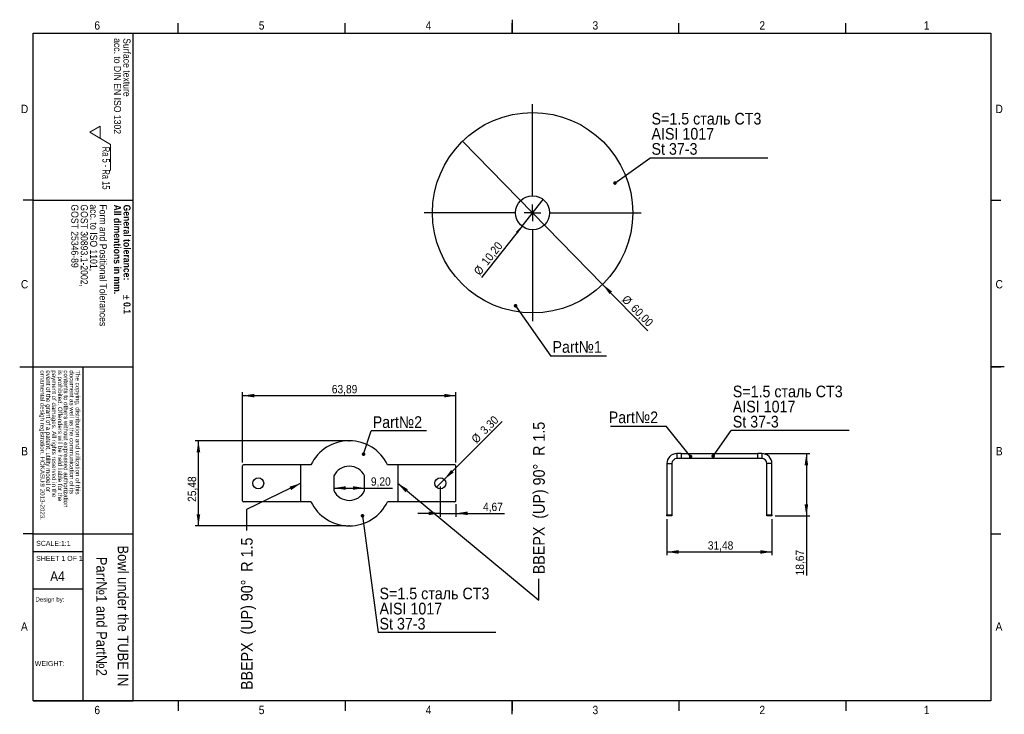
# Model space of a CAD drawing. Header units: millimetres. Extents: x 1 to 296, y 1 to 209.
import ezdxf

# ---------------------------------------------------------------- set-up
doc = ezdxf.new("R2010")
doc.units = ezdxf.units.MM
doc.header["$PDSIZE"] = -1
doc.linetypes.add('SLD-Осевая', pattern=[19.05, 15.24, -1.27, 1.27, -1.27])
doc.linetypes.add('SLD-Сплошная', pattern=[0])
doc.layers.add('ОСНОВНАЯ_НАДПИСЬ', color=7, linetype='SLD-Сплошная')
doc.layers.add('ЧЕРТЕЖ', color=7, linetype='SLD-Сплошная')
doc.styles.add('SLDTEXTSTYLE0', font='ARIAL.TTF', dxfattribs={"width": 0.7})
doc.styles.add('SLDTEXTSTYLE1', font='GOTHIC.TTF', dxfattribs={"width": 0.913})
doc.styles.add('SLDTEXTSTYLE2', font='GOTHICB.TTF', dxfattribs={"width": 0.913})
doc.styles.add('SLDTEXTSTYLE3', font='SEGOEUIB.TTF')
doc.styles.add('SLDTEXTSTYLE4', font='GOTHIC.TTF', dxfattribs={"width": 0.913, "bigfont": 'bigfont'})
doc.styles.get("Standard").update_dxf_attribs({"font": 'GOTHIC.TTF'})
doc.dimstyles.new('SLDDIMSTYLE0', dxfattribs={"dimtxt": 2.5, "dimasz": 3.5, "dimexe": 0, "dimexo": 0.0625, "dimtad": 1, "dimrnd": 1e-09, "dimzin": 12, "dimdsep": 46, "dimtxsty": 'SLDTEXTSTYLE1', "dimblk1": 'NONE', "dimsah": 1, "dimcen": 0, "dimadec": 0, "dimazin": 3, "dimtfac": 1, "dimtmove": 0, "dimatfit": 3, "dimldrblk": 'NONE', "dimfxl": 1, "dimfrac": 2, "dimtolj": 1, "dimtzin": 12, "dimarcsym": 0})
doc.dimstyles.new('SLDDIMSTYLE1', dxfattribs={"dimtxt": 0.18, "dimasz": 1.076923, "dimexe": 0, "dimexo": 0.0625, "dimgap": 0, "dimtad": 0, "dimtih": 1, "dimtoh": 1, "dimdec": 0, "dimrnd": 1e-09, "dimzin": 0, "dimdsep": 46, "dimtxsty": 'STANDARD', "dimblk1": 'DOT', "dimblk2": 'DOT', "dimsah": 1, "dimcen": 0.09, "dimadec": 0, "dimazin": 0, "dimtfac": 1.076923, "dimtdec": 0, "dimtofl": 0, "dimtmove": 0, "dimatfit": 3, "dimldrblk": 'DOT', "dimfxl": 1, "dimfrac": 2, "dimtolj": 1, "dimtzin": 0, "dimarcsym": 0})
doc.dimstyles.new('SLDDIMSTYLE2', dxfattribs={"dimtxt": 2.5, "dimasz": 3.5, "dimexe": 0, "dimexo": 0.0625, "dimtad": 1, "dimrnd": 1e-09, "dimzin": 12, "dimdsep": 46, "dimtxsty": 'SLDTEXTSTYLE1', "dimsah": 1, "dimcen": 0.09, "dimadec": 0, "dimazin": 3, "dimtfac": 1, "dimtofl": 0, "dimtmove": 0, "dimatfit": 3, "dimfxl": 1, "dimfrac": 2, "dimtolj": 1, "dimtzin": 12, "dimarcsym": 0})
doc.dimstyles.new('SLDDIMSTYLE3', dxfattribs={"dimtxt": 2.5, "dimasz": 3.5, "dimexe": 0, "dimexo": 0.0625, "dimtad": 1, "dimrnd": 1e-09, "dimzin": 12, "dimdsep": 46, "dimtxsty": 'SLDTEXTSTYLE1', "dimsah": 1, "dimcen": 0.09, "dimadec": 0, "dimazin": 3, "dimtfac": 1, "dimtmove": 0, "dimatfit": 0, "dimfxl": 1, "dimfrac": 2, "dimtolj": 1, "dimtzin": 12, "dimarcsym": 0})
doc.dimstyles.new('SLDDIMSTYLE4', dxfattribs={"dimtxt": 0.18, "dimasz": 3.5, "dimexe": 0, "dimexo": 0.0625, "dimgap": 0, "dimtad": 0, "dimtih": 1, "dimtoh": 1, "dimdec": 0, "dimrnd": 1e-09, "dimzin": 0, "dimdsep": 46, "dimtxsty": 'STANDARD', "dimsah": 1, "dimcen": 0.09, "dimadec": 0, "dimazin": 0, "dimtfac": 3.5, "dimtdec": 0, "dimtofl": 0, "dimtmove": 0, "dimatfit": 3, "dimfxl": 1, "dimfrac": 2, "dimtolj": 1, "dimtzin": 0, "dimarcsym": 0})

# ---------------------------------------------------------------- blocks, each defined once
blk = doc.blocks.new('SW_SFSYMBOL_0')
at = {"color": 7, "linetype": 'SLD-Сплошная', "lineweight": 18}
for p, q in [((-7.19, -5.14), (-1.13, 5.14)), ((-1.13, 5.14), (11.92, 5.14)), ((-7.19, -5.14), (-10.22, 0)), ((-4.16, 0), (-10.22, 0))]:
    blk.add_line(p, q, dxfattribs=at)
at = {"color": 7, "linetype": 'SLD-Сплошная', "lineweight": 18, "insert": (0, 4.79), "char_height": 3.7042, "attachment_point": 1, "style": 'SLDTEXTSTYLE0'}
blk.add_mtext('Ra 5 - Ra 15', dxfattribs=at)
blk = doc.blocks.new('SW_NOTE_0')
at = {"layer": 'ОСНОВНАЯ_НАДПИСЬ', "color": 0, "char_height": 1.3229, "attachment_point": 1, "rotation": 270, "style": 'SLDTEXTSTYLE1'}
for s, insert in [('ornamental desigh registration. HOKASU® 2013-2023.', (-8.89, 0)), ('event of the grant of a patent, utility model or ', (-7.13, 0)), ('payment of damages. All rights reserved in the', (-5.37, 0)), ('is prohibited. Offenders will be held liable for the', (-3.6, 0)), ('contents to others without expressed authorization', (-1.84, 0)), ('document as well as the communication of its', (-0.07, 0)), ('The copying, distribution and utilization of this', (1.69, 0))]:
    blk.add_mtext(s, dxfattribs=dict(at, insert=insert))
blk = doc.blocks.new('SW_NOTE_1')
at = {"layer": 'ОСНОВНАЯ_НАДПИСЬ', "color": 0, "attachment_point": 1, "rotation": 270}
for s, insert, char_height, style in [('All dimentions in mm.', (-0.2, 0), 2.1167, 'SLDTEXTSTYLE2'), ('General tolerance:  ', (2.7, 0), 2.1167, 'SLDTEXTSTYLE2'), ('0.1', (2.7, -29.2), 2.117, 'SLDTEXTSTYLE2'), ('%%p', (2.64, -26.95), 2.117, 'SLDTEXTSTYLE3')]:
    blk.add_mtext(s, dxfattribs=dict(at, insert=insert, char_height=char_height, style=style))
blk = doc.blocks.new('SW_NOTE_2')
at = {"layer": 'ОСНОВНАЯ_НАДПИСЬ', "color": 0, "char_height": 2.1167, "attachment_point": 1, "rotation": 270, "style": 'SLDTEXTSTYLE1'}
for s, insert in [('acc. to DIN EN ISO 1302', (-0.12, 0)), ('Surface texture ', (2.7, 0))]:
    blk.add_mtext(s, dxfattribs=dict(at, insert=insert))
blk = doc.blocks.new('SW_NOTE_3')
at = {"layer": 'ОСНОВНАЯ_НАДПИСЬ', "color": 0, "char_height": 2.1167, "attachment_point": 1, "rotation": 270, "style": 'SLDTEXTSTYLE1'}
for s, insert in [('GOST 25346-89', (-5.76, 0)), ('GOST 30893.1-2002,', (-2.94, 0)), ('acc. to ISO 1101, ', (-0.12, 0)), ('Form and Positional Tolerances', (2.7, 0))]:
    blk.add_mtext(s, dxfattribs=dict(at, insert=insert))
blk = doc.blocks.new('_D')
at = {"layer": 'ЧЕРТЕЖ', "transparency": 16777216}
for q in [(133.7, 172.64), (189.21, 115.87)]:
    blk.add_line((175.65, 129.74), q, dxfattribs=at)
blk.add_solid([(175.65, 129.74), (177.71, 126.86), (178.48, 127.61)], dxfattribs=at)
at = {"layer": 'ЧЕРТЕЖ', "transparency": 16777216, "char_height": 2.5, "attachment_point": 1, "rotation": 314.3599, "style": 'SLDTEXTSTYLE1'}
for s, insert in [('%%c', (183.04, 126.74)), ('60,00', (185.71, 124.07))]:
    blk.add_mtext(s, dxfattribs=dict(at, insert=insert))
blk = doc.blocks.new('_NONE')
blk = doc.blocks.new('_D_1')
at = {"layer": 'ЧЕРТЕЖ', "transparency": 16777216}
for q in [(157.84, 155.19), (139.34, 131.82)]:
    blk.add_line((151.51, 147.19), q, dxfattribs=at)
blk.add_solid([(151.51, 147.19), (149.66, 145.47), (150.26, 144.99)], dxfattribs=at)
at = {"layer": 'ЧЕРТЕЖ', "transparency": 16777216, "char_height": 2.5, "attachment_point": 1, "rotation": 51.6312, "style": 'SLDTEXTSTYLE1'}
for s, insert in [('10,20', (139.16, 136.77)), ('%%c', (136.85, 133.79))]:
    blk.add_mtext(s, dxfattribs=dict(at, insert=insert))
blk = doc.blocks.new('SW_NOTE_4')
at = {"layer": 'ЧЕРТЕЖ', "color": 0}
blk.add_line((35.3, 0), (0, 0), dxfattribs=at)
at = {"layer": 'ЧЕРТЕЖ', "color": 0, "char_height": 3.5, "attachment_point": 1}
for s, insert, style in [('S=1.5 сталь СТ3', (0.47, 13.54), 'SLDTEXTSTYLE4'), ('AISI 1017', (0.47, 9.02), 'SLDTEXTSTYLE1'), ('St 37-3', (0.47, 4.49), 'SLDTEXTSTYLE1')]:
    blk.add_mtext(s, dxfattribs=dict(at, insert=insert, style=style))
blk = doc.blocks.new('_DOT')
at = {"color": 0, "linetype": 'ByBlock', "lineweight": -2}
blk.add_line((-0.5, 0), (-1, 0), dxfattribs=at)
at = {"color": 0, "linetype": 'ByBlock', "const_width": 0.5}
blk.add_lwpolyline([(-0.25, 0, 1), (0.25, 0, 1)], format="xyb", close=True, dxfattribs=at)
blk = doc.blocks.new('SW_NOTE_5')
at = {"layer": 'ЧЕРТЕЖ', "color": 0}
blk.add_line((16.59, 0), (0, 0), dxfattribs=at)
at = {"layer": 'ЧЕРТЕЖ', "color": 0, "insert": (0.45, 4.47), "char_height": 3.5, "attachment_point": 1, "style": 'SLDTEXTSTYLE4'}
blk.add_mtext('Part№1', dxfattribs=at)
blk = doc.blocks.new('SW_CENTERMARKSYMBOL_0')
at = {"layer": 'ЧЕРТЕЖ', "color": 0}
for p, q in [((0, 5), (0, 32.5)), ((-5, 0), (-32.5, 0)), ((0, 0), (-2.5, 0)), ((0, 0), (0, 2.5)), ((0, 0), (0, -2.5)), ((0, 0), (2.5, 0)), ((5, 0), (32.5, 0)), ((0, -5), (0, -32.5))]:
    blk.add_line(p, q, dxfattribs=at)
blk = doc.blocks.new('_D_2')
at = {"layer": 'ЧЕРТЕЖ', "transparency": 16777216}
for p, q in [((98.75, 82.9), (53.55, 82.9)), ((54.55, 57.42), (54.55, 82.9)), ((98.75, 57.42), (53.55, 57.42))]:
    blk.add_line(p, q, dxfattribs=at)
for points in [[(54.55, 82.9), (54.01, 79.4), (55.09, 79.4)], [(54.55, 57.42), (55.09, 60.92), (54.01, 60.92)]]:
    blk.add_solid(points, dxfattribs=at)
at = {"layer": 'ЧЕРТЕЖ', "transparency": 16777216, "insert": (51.36, 64.6), "char_height": 2.5, "attachment_point": 1, "rotation": 90, "style": 'SLDTEXTSTYLE1'}
blk.add_mtext('25,48', dxfattribs=at)
blk = doc.blocks.new('_D_3')
at = {"layer": 'ЧЕРТЕЖ', "transparency": 16777216}
for p, q in [((67.8, 76.36), (67.8, 97.41)), ((131.69, 76.36), (131.69, 97.41)), ((131.69, 96.41), (67.8, 96.41))]:
    blk.add_line(p, q, dxfattribs=at)
for points in [[(67.8, 96.41), (71.3, 95.88), (71.3, 96.95)], [(131.69, 96.41), (128.19, 96.95), (128.19, 95.88)]]:
    blk.add_solid(points, dxfattribs=at)
at = {"layer": 'ЧЕРТЕЖ', "transparency": 16777216, "insert": (94.52, 99.61), "char_height": 2.5, "attachment_point": 1, "style": 'SLDTEXTSTYLE1'}
blk.add_mtext('63,89', dxfattribs=at)
blk = doc.blocks.new('_D_4')
at = {"layer": 'ЧЕРТЕЖ', "transparency": 16777216}
for q in [(145.56, 88.7), (125.86, 69)]:
    blk.add_line((128.19, 71.33), q, dxfattribs=at)
blk.add_solid([(128.19, 71.33), (131.05, 73.42), (130.28, 74.19)], dxfattribs=at)
at = {"layer": 'ЧЕРТЕЖ', "transparency": 16777216, "char_height": 2.5, "attachment_point": 1, "rotation": 45, "style": 'SLDTEXTSTYLE1'}
for s, insert in [('3,30', (138.71, 86.41)), ('%%c', (136.07, 83.72))]:
    blk.add_mtext(s, dxfattribs=dict(at, insert=insert))
blk = doc.blocks.new('_D_5')
at = {"layer": 'ЧЕРТЕЖ', "transparency": 16777216}
for p, q in [((127.02, 69.16), (127.02, 60.17)), ((131.69, 63.96), (131.69, 60.17)), ((127.02, 61.17), (120.29, 61.17)), ((127.02, 61.17), (131.69, 61.17)), ((131.69, 61.17), (146.29, 61.17))]:
    blk.add_line(p, q, dxfattribs=at)
for points in [[(127.02, 61.17), (123.52, 61.71), (123.52, 60.63)], [(131.69, 61.17), (135.19, 60.63), (135.19, 61.71)]]:
    blk.add_solid(points, dxfattribs=at)
at = {"layer": 'ЧЕРТЕЖ', "transparency": 16777216, "insert": (139.82, 64.36), "char_height": 2.5, "attachment_point": 1, "style": 'SLDTEXTSTYLE1'}
blk.add_mtext('4,67', dxfattribs=at)
blk = doc.blocks.new('_D_6')
at = {"layer": 'ЧЕРТЕЖ', "transparency": 16777216}
for p, q in [((95.15, 68.75), (104.35, 68.75)), ((104.35, 68.75), (112.69, 68.75))]:
    blk.add_line(p, q, dxfattribs=at)
for points in [[(95.15, 68.75), (98.65, 68.22), (98.65, 69.29)], [(104.35, 68.75), (100.85, 69.29), (100.85, 68.22)]]:
    blk.add_solid(points, dxfattribs=at)
at = {"layer": 'ЧЕРТЕЖ', "transparency": 16777216, "insert": (106.23, 71.95), "char_height": 2.5, "attachment_point": 1, "style": 'SLDTEXTSTYLE1'}
blk.add_mtext('9,20', dxfattribs=at)
blk = doc.blocks.new('SW_NOTE_6')
at = {"layer": 'ЧЕРТЕЖ', "color": 0}
blk.add_line((16.59, 0), (0, 0), dxfattribs=at)
at = {"layer": 'ЧЕРТЕЖ', "color": 0, "insert": (0.48, 4.42), "char_height": 3.5, "attachment_point": 1, "style": 'SLDTEXTSTYLE4'}
blk.add_mtext('Part№2', dxfattribs=at)
blk = doc.blocks.new('SW_NOTE_7')
at = {"layer": 'ЧЕРТЕЖ', "color": 0}
blk.add_line((35.3, 0), (0, 0), dxfattribs=at)
at = {"layer": 'ЧЕРТЕЖ', "color": 0, "char_height": 3.5, "attachment_point": 1}
for s, insert, style in [('S=1.5 сталь СТ3', (0.45, 13.48), 'SLDTEXTSTYLE4'), ('AISI 1017', (0.45, 8.95), 'SLDTEXTSTYLE1'), ('St 37-3', (0.45, 4.43), 'SLDTEXTSTYLE1')]:
    blk.add_mtext(s, dxfattribs=dict(at, insert=insert, style=style))
blk = doc.blocks.new('_D_7')
at = {"layer": 'ЧЕРТЕЖ', "transparency": 16777216}
for p, q in [((194.9, 59.39), (194.9, 48.61)), ((226.38, 59.39), (226.38, 48.61)), ((194.9, 49.61), (226.38, 49.61))]:
    blk.add_line(p, q, dxfattribs=at)
for points in [[(194.9, 49.61), (198.4, 49.07), (198.4, 50.15)], [(226.38, 49.61), (222.88, 50.15), (222.88, 49.07)]]:
    blk.add_solid(points, dxfattribs=at)
at = {"layer": 'ЧЕРТЕЖ', "transparency": 16777216, "insert": (207.17, 52.8), "char_height": 2.5, "attachment_point": 1, "style": 'SLDTEXTSTYLE1'}
blk.add_mtext('31,48', dxfattribs=at)
blk = doc.blocks.new('_D_8')
at = {"layer": 'ЧЕРТЕЖ', "transparency": 16777216}
for p, q in [((224.38, 79.06), (237.7, 79.06)), ((236.7, 79.06), (236.7, 60.39)), ((227.38, 60.39), (237.7, 60.39)), ((236.7, 60.39), (236.7, 42.58))]:
    blk.add_line(p, q, dxfattribs=at)
for points in [[(236.7, 79.06), (236.16, 75.56), (237.24, 75.56)], [(236.7, 60.39), (237.24, 63.89), (236.16, 63.89)]]:
    blk.add_solid(points, dxfattribs=at)
at = {"layer": 'ЧЕРТЕЖ', "transparency": 16777216, "insert": (233.5, 42.58), "char_height": 2.5, "attachment_point": 1, "rotation": 90, "style": 'SLDTEXTSTYLE1'}
blk.add_mtext('18,67', dxfattribs=at)
blk = doc.blocks.new('SW_NOTE_8')
at = {"layer": 'ЧЕРТЕЖ', "color": 0}
blk.add_line((35.3, 0), (0, 0), dxfattribs=at)
at = {"layer": 'ЧЕРТЕЖ', "color": 0, "char_height": 3.5, "attachment_point": 1}
for s, insert, style in [('S=1.5 сталь СТ3', (0.46, 13.49), 'SLDTEXTSTYLE4'), ('AISI 1017', (0.46, 8.96), 'SLDTEXTSTYLE1'), ('St 37-3', (0.46, 4.44), 'SLDTEXTSTYLE1')]:
    blk.add_mtext(s, dxfattribs=dict(at, insert=insert, style=style))
blk = doc.blocks.new('SW_NOTE_9')
at = {"layer": 'ЧЕРТЕЖ', "color": 0}
blk.add_line((-16.7, 0), (0, 0), dxfattribs=at)
at = {"layer": 'ЧЕРТЕЖ', "color": 0, "insert": (-17.19, 4.43), "char_height": 3.5, "attachment_point": 1, "style": 'SLDTEXTSTYLE4'}
blk.add_mtext('Part№2', dxfattribs=at)

msp = doc.modelspace()

# ---------------------------------------------------------------- linework, layer by layer
at = {"color": 7, "linetype": 'SLD-Сплошная', "lineweight": 25}
for p, q in [((48.5, 205), (48.5, 208)), ((98.5, 205), (98.5, 208)), ((148.5, 209.001), (148.5, 204.999)), ((148.5, 205), (148.5, 208)), ((198.5, 205), (198.5, 208)), ((248.5, 205), (248.5, 208)), ((5, 5), (5, 205)), ((5, 205), (292, 205)), ((292, 205), (292, 5)), ((5, 155), (2, 155)), ((292, 155), (295, 155)), ((0.999, 105), (5.001, 105)), ((296.001, 105), (291.999, 105)), ((292, 105), (295, 105)), ((197.902, 79.062), (197.902, 77.562)), ((199.15, 79.062), (197.902, 79.062)), ((199.15, 77.562), (197.902, 77.562)), ((199.15, 79.062), (199.15, 77.562)), ((199.15, 79.062), (222.133, 79.062)), ((222.133, 77.562), (199.15, 77.562)), ((222.133, 77.562), (222.133, 79.062)), ((223.382, 79.062), (222.133, 79.062)), ((223.382, 77.562), (222.133, 77.562)), ((223.382, 79.062), (223.382, 77.562)), ((67.804, 64.963), (67.804, 75.363)), ((88.257, 75.663), (68.104, 75.663)), ((131.393, 75.663), (111.24, 75.663)), ((131.693, 64.963), (131.693, 75.363)), ((194.902, 76.062), (196.402, 76.062)), ((194.902, 76.062), (194.902, 60.692)), ((196.402, 76.062), (196.402, 60.692)), ((226.382, 76.062), (224.882, 76.062)), ((224.882, 60.692), (224.882, 76.062)), ((226.382, 60.692), (226.382, 76.062)), ((95.148, 72.365), (95.148, 67.961)), ((104.348, 67.961), (104.348, 72.365)), ((88.257, 64.663), (68.104, 64.663)), ((131.393, 64.663), (111.24, 64.663)), ((194.902, 60.692), (196.402, 60.692)), ((194.902, 60.392), (194.902, 60.692)), ((196.402, 60.392), (194.902, 60.392)), ((196.402, 60.692), (196.402, 60.392)), ((224.882, 60.392), (224.882, 60.692)), ((224.882, 60.692), (226.382, 60.692)), ((226.382, 60.392), (224.882, 60.392)), ((226.382, 60.692), (226.382, 60.392)), ((5, 55), (2, 55)), ((292, 55), (295, 55)), ((292, 5), (5, 5)), ((48.5, 5), (48.5, 2)), ((98.5, 5), (98.5, 2)), ((148.5, 0.999), (148.5, 5.001)), ((148.5, 5), (148.5, 2)), ((198.5, 5), (198.5, 2)), ((248.5, 5), (248.5, 2))]:
    msp.add_line(p, q, dxfattribs=at)
at = {"color": 7, "linetype": 'SLD-Осевая'}
for p, q in [((85.241, 64.663), (85.241, 75.663)), ((114.256, 75.663), (114.256, 64.663))]:
    msp.add_line(p, q, dxfattribs=at)
at = {"color": 7, "linetype": 'SLD-Сплошная', "lineweight": 25}
for centre, radius in [((154.675, 151.188), 30), ((154.675, 151.188), 5.1), ((72.474, 70.163), 1.65), ((127.023, 70.163), 1.65)]:
    msp.add_circle(centre, radius, dxfattribs=at)
for centre, radius, start, end in [((99.748, 70.163), 12.74, 25.5762, 154.4238), ((197.902, 76.062), 3, 90, 180), ((197.902, 76.062), 1.5, 90, 180), ((223.382, 76.062), 3, 0, 90), ((223.382, 76.062), 1.5, 0, 90), ((68.104, 75.363), 0.3, 90, 180), ((99.748, 70.163), 5.1, 25.58299, 154.41701), ((131.393, 75.363), 0.3, 0, 90), ((99.748, 70.163), 5.1, 205.58299, 334.41701), ((68.104, 64.963), 0.3, 180, 270), ((131.393, 64.963), 0.3, 270, 0), ((99.748, 70.163), 12.74, 205.5762, 334.4238)]:
    msp.add_arc(centre, radius, start, end, dxfattribs=at)
at = {"layer": 'ОСНОВНАЯ_НАДПИСЬ'}
for p, q in [((5, 5), (5, 205)), ((5, 205), (35, 205)), ((35, 5), (35, 205)), ((5, 155), (35, 155)), ((5.001, 105), (35, 105)), ((20, 5), (20, 105)), ((5, 55), (35, 55)), ((5, 49.697), (20, 49.697)), ((5, 38.59), (20, 38.59)), ((5, 5), (35, 5))]:
    msp.add_line(p, q, dxfattribs=at)
at = {"layer": 'ЧЕРТЕЖ'}
for p in [(99.748, 82.903), (99.748, 57.423)]:
    msp.add_point(p, dxfattribs=at)

# ---------------------------------------------------------------- block references
at = {"layer": 'ОСНОВНАЯ_НАДПИСЬ'}
for name, p in [('SW_NOTE_2', (31.49, 203.474)), ('SW_NOTE_3', (24.35, 153.68)), ('SW_NOTE_1', (31.523, 153.639)), ('SW_NOTE_0', (17.376, 104.004))]:
    msp.add_blockref(name, p, dxfattribs=at)
at = {"layer": 'ОСНОВНАЯ_НАДПИСЬ', "xscale": 0.6, "yscale": 0.6, "zscale": 0.6, "rotation": 270}
msp.add_blockref('SW_SFSYMBOL_0', (25.133, 170.961), dxfattribs=at)
at = {"layer": 'ЧЕРТЕЖ'}
for name, p in [('SW_CENTERMARKSYMBOL_0', (154.675, 151.188)), ('SW_NOTE_4', (189.827, 167.567)), ('SW_NOTE_5', (160.181, 108.281)), ('SW_NOTE_8', (214.187, 85.932)), ('SW_NOTE_9', (194.665, 87.245)), ('SW_NOTE_6', (106.285, 85.829)), ('SW_NOTE_7', (108.356, 25.442))]:
    msp.add_blockref(name, p, dxfattribs=at)

# ---------------------------------------------------------------- texts
at = {"color": 7, "linetype": 'Continuous', "lineweight": 0, "char_height": 2.5, "attachment_point": 2, "style": 'SLDTEXTSTYLE1'}
for s, insert in [('6', (24.225, 208.533)), ('5', (73.475, 208.533)), ('4', (123.475, 208.533)), ('3', (173.475, 208.533)), ('2', (223.475, 208.533)), ('1', (272.725, 208.533)), ('D', (2.471, 183.533)), ('D', (294.471, 183.533)), ('C', (2.474, 131.033)), ('C', (294.474, 131.033)), ('B', (2.481, 81.033)), ('B', (294.481, 81.033)), ('A', (2.4, 28.533)), ('A', (294.4, 28.533)), ('6', (24.225, 3.533)), ('5', (73.475, 3.533)), ('4', (123.475, 3.533)), ('3', (173.475, 3.533)), ('2', (223.475, 3.533)), ('1', (272.725, 3.533))]:
    msp.add_mtext(s, dxfattribs=dict(at, insert=insert))
at = {"color": 7, "linetype": 'Continuous', "lineweight": 0, "char_height": 3.5, "attachment_point": 2, "rotation": 90, "style": 'SLDTEXTSTYLE4'}
for insert in [(154.824, 65.76), (67.296, 31.09)]:
    msp.add_mtext('ВВЕРХ  (UP) 90°  R 1.5 ', dxfattribs=dict(at, insert=insert))
at = {"layer": 'ОСНОВНАЯ_НАДПИСЬ', "char_height": 3.175, "attachment_point": 2, "rotation": 270}
for s, insert, style in [('Bowl under the TUBE IN', (33.561, 30.439), 'SLDTEXTSTYLE1'), ('Parr№1 and Part№2', (27.131, 30.31), 'SLDTEXTSTYLE4')]:
    msp.add_mtext(s, dxfattribs=dict(at, insert=insert, style=style))
at = {"layer": 'ОСНОВНАЯ_НАДПИСЬ', "attachment_point": 1, "style": 'SLDTEXTSTYLE1'}
for s, insert, char_height in [('SCALE:1:1', (5.933, 52.932), 1.5), ('SHEET 1 OF 1', (5.933, 48.429), 1.5), ('A4', (10.131, 43.787), 2.9104), ('Design by:', (5.708, 36.065), 1.3229), ('WEIGHT: ', (5.527, 16.937), 1.4986)]:
    msp.add_mtext(s, dxfattribs=dict(at, insert=insert, char_height=char_height))

# ---------------------------------------------------------------- dimensions: what is measured, and where the dimension line sits
at = {"layer": 'ЧЕРТЕЖ'}
for p1, p2, picture, middle in [((133.7, 172.637), (175.65, 129.739), '_D', (185.023, 120.155)), ((157.84, 155.187), (151.509, 147.19), '_D_1', (143.016, 136.462)), ((125.856, 68.997), (128.189, 71.33), '_D_4', (142.019, 85.159))]:
    dim = msp.add_diameter_dim_2p(p1=p1, p2=p2, dimstyle='SLDDIMSTYLE0', dxfattribs=at)
    dim.commit()
    dim.dimension.update_dxf_attribs({"geometry": picture, "text_midpoint": middle, "dimtype": 163})
for base, p1, p2, dimstyle, picture, middle in [((67.804, 96.414), (131.693, 75.363), (67.804, 75.363), 'SLDDIMSTYLE2', '_D_3', (98.676, 96.414)), ((104.348, 68.755), (95.148, 67.961), (104.348, 67.961), 'SLDDIMSTYLE2', '_D_6', (109.458, 68.755)), ((131.693, 61.167), (127.023, 70.163), (131.693, 64.963), 'SLDDIMSTYLE3', '_D_5', (143.057, 61.167)), ((226.382, 49.608), (194.902, 60.392), (226.382, 60.392), 'SLDDIMSTYLE2', '_D_7', (211.321, 49.608))]:
    dim = msp.add_linear_dim(base=base, p1=p1, p2=p2, dimstyle=dimstyle, dxfattribs=at)
    dim.commit()
    dim.dimension.update_dxf_attribs({"geometry": picture, "text_midpoint": middle, "dimtype": 160})
for base, p1, p2, picture, middle in [((54.553, 82.903), (99.748, 57.423), (99.748, 82.903), '_D_2', (54.553, 68.755)), ((236.697, 60.392), (223.382, 79.062), (226.382, 60.392), '_D_8', (236.697, 46.74))]:
    dim = msp.add_linear_dim(base=base, p1=p1, p2=p2, angle=90, dimstyle='SLDDIMSTYLE2', dxfattribs=at)
    dim.commit()
    dim.dimension.update_dxf_attribs({"geometry": picture, "text_midpoint": middle, "dimtype": 160})

# ---------------------------------------------------------------- leaders
at = {"color": 7, "linetype": 'Continuous', "lineweight": 0}
for points in [[(85.241, 70.163), (68.943, 62.352), (68.943, 56.002)], [(114.256, 70.163), (156.491, 35.196), (156.491, 41.546)]]:
    msp.add_leader(points, dimstyle='SLDDIMSTYLE4', dxfattribs=at)
at = {"layer": 'ЧЕРТЕЖ'}
for points in [[(179.347, 160.083), (189.827, 167.567)], [(149.564, 123.336), (160.181, 108.281)], [(104.02, 78.892), (106.285, 85.829)], [(202.026, 78.182), (194.665, 87.245)], [(208.784, 78.338), (214.187, 85.932)], [(103.711, 60.431), (108.356, 25.442)]]:
    msp.add_leader(points, dimstyle='SLDDIMSTYLE1', dxfattribs=at)

doc.saveas('drawing.dxf')
